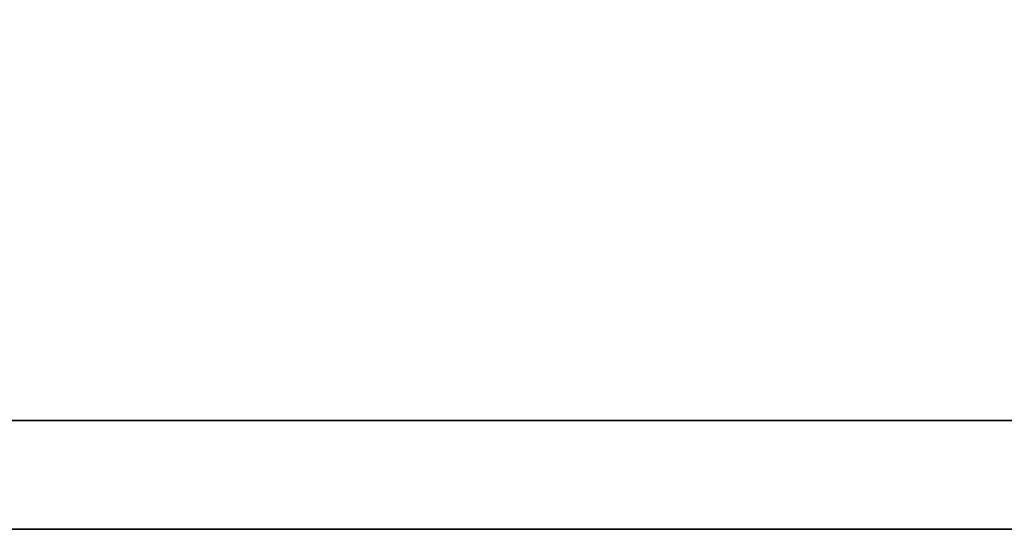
# Model space of a CAD drawing. Header units: millimetres. Extents: x 39 to 159, y 185 to 239.
# Tile 23 of 52: x 109.962 to 110.36, y 211.797 to 212.003. Entities that reach past the tile are written whole.
import ezdxf

# ---------------------------------------------------------------- set-up
doc = ezdxf.new("R2010")
doc.units = ezdxf.units.MM
doc.header["$LTSCALE"] = 0.1
doc.layers.add('DIM', color=4, linetype='CONTINUOUS')
doc.layers.add('layer 1', color=7, linetype='CONTINUOUS')

# ---------------------------------------------------------------- blocks, each defined once
blk = doc.blocks.new('TBI MOTION logo(完整正式版)')
at = {"layer": 'layer 1', "color": 22, "lineweight": 35}
blk.add_open_spline([(75.90875, -9.47875), (75.90875, -9.47875), (75.90875, -12.28625), (75.90875, -12.28625), (75.90875, -12.28625), (75.90875, -12.28625), (75.90875, -12.47875), (75.90875, -12.47875), (75.90875, -12.47875), (75.90875, -12.47875), (75.71625, -12.47875), (75.71625, -12.47875), (75.71625, -12.47875), (75.71625, -12.47875), (-88.32875, -12.47875), (-88.32875, -12.47875), (-88.32875, -12.47875), (-88.32875, -12.47875), (-88.32875, -13.29375), (-88.32875, -13.29375), (-88.32875, -13.29375), (-88.32875, -13.29375), (82.89125, -13.29375), (82.89125, -13.29375), (82.89125, -13.29375), (82.89125, -13.29375), (75.90875, -9.47875), (75.90875, -9.47875)], degree=3, knots=[0, 0, 0, 0, 0.1428571, 0.1428571, 0.1428571, 0.1428572, 0.2857143, 0.2857143, 0.2857143, 0.2857143, 0.4285714, 0.4285714, 0.4285714, 0.4285714, 0.5714286, 0.5714286, 0.5714286, 0.5714286, 0.7142857, 0.7142857, 0.7142857, 0.7142857, 0.8571429, 0.8571429, 0.8571429, 0.8571429, 1, 1, 1, 1], dxfattribs=at)

msp = doc.modelspace()

# ---------------------------------------------------------------- block references
at = {"layer": 'DIM', "color": 0, "xscale": 0.0539424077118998, "yscale": 0.0539424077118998, "zscale": 0.0539424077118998}
msp.add_blockref('TBI MOTION logo(完整正式版)', (113.60078, 212.51383), dxfattribs=at)

doc.saveas('drawing.dxf')
